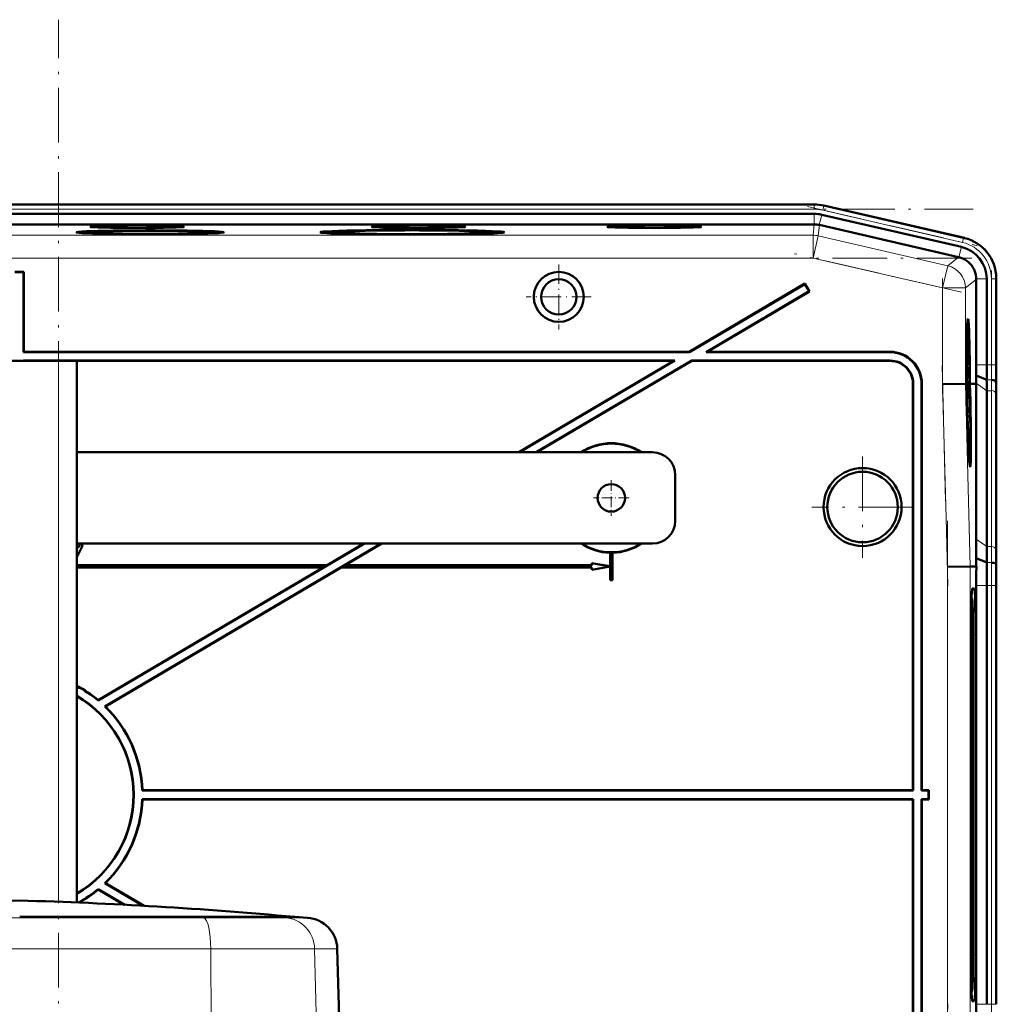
# Model space of a CAD drawing. Extents: x -1358 to 1757, y -1516 to 612.
# Tile 82 of 82: x 1401 to 1615, y 391 to 606. Entities that reach past the tile are written whole.
import ezdxf

# ---------------------------------------------------------------- set-up
doc = ezdxf.new("R2010")
doc.units = 0
doc.linetypes.add('DASHDOT', pattern=[18.5, 12, -3, 0.5, -3])

msp = doc.modelspace()

# ---------------------------------------------------------------- linework, layer by layer
at = {"color": 7, "linetype": 'DASHDOT', "lineweight": 18}
for p, q in [((1409.93, -290.12), (1409.93, 606.28)), ((1192.49, 564.79), (1610.17, 564.79)), ((1573.89, 565.35), (1611.09, 556.76)), ((1609.82, 554.09), (1192.83, 554.09)), ((1607.56, 546.59), (1570.96, 555.04)), ((1614.14, 551.4), (1614.14, 528.84)), ((1603.44, 524.37), (1603.44, 549.65)), ((1604.6, 482.34), (1603.33, 530.56)), ((1585.93, 510.67), (1585.93, 488.48)), ((1597.03, 499.58), (1574.83, 499.58)), ((1604.49, 376.6), (1604.49, 496.55)), ((1614.14, 491.61), (1614.14, 381.55)), ((1603.33, 342.59), (1604.6, 390.81))]:
    msp.add_line(p, q, dxfattribs=at)
at = {"color": 7, "lineweight": 18}
for p, q in [((1227.3, 565.79), (1575.36, 565.79)), ((1227.3, 564.79), (1575.36, 564.79)), ((1575.36, 565.83), (1575.36, 565.79)), ((1575.36, 565.79), (1575.36, 564.79)), ((1577.21, 564.58), (1577.43, 565.55)), ((1577.43, 565.55), (1577.44, 565.59)), ((1577.43, 565.55), (1608, 558.5)), ((1575.36, 561.46), (1575.36, 563.76)), ((1576.46, 561.34), (1576.98, 563.58)), ((1577.21, 564.58), (1607.78, 557.52)), ((1575.08, 559.09), (1575.35, 561.46)), ((1576.47, 561.34), (1576.2, 558.96)), ((1575.08, 559.09), (1227.58, 559.09)), ((1575.08, 559.09), (1575.08, 554.09)), ((1576.2, 558.96), (1575.08, 554.09)), ((1604.56, 552.41), (1576.2, 558.96)), ((1607.78, 557.52), (1608, 558.5)), ((1608.01, 558.53), (1608, 558.5)), ((1607.03, 554.28), (1607.55, 556.52)), ((1575.08, 554.09), (1227.58, 554.09)), ((1603.44, 547.54), (1575.08, 554.09)), ((1604.56, 552.41), (1606.94, 554.3)), ((1604.56, 552.41), (1603.44, 547.54)), ((1608.44, 547.54), (1603.44, 547.54)), ((1603.44, 526.48), (1603.44, 547.54)), ((1610.82, 549.43), (1608.44, 547.54)), ((1608.44, 526.54), (1608.44, 547.54)), ((1610.82, 549.52), (1613.12, 549.52)), ((1614.14, 549.52), (1615.14, 549.52)), ((1614.14, 549.52), (1614.14, 530.72)), ((1615.14, 549.52), (1615.14, 530.72)), ((1615.14, 549.52), (1615.18, 549.52)), ((1591.86, 533.51), (1591.93, 533.58)), ((1409.93, 413.16), (1409.93, 531.58)), ((1591.93, 531.58), (1592, 531.65)), ((1613.12, 530.72), (1610.82, 530.72)), ((1613.12, 530.72), (1614.14, 530.72)), ((1614.14, 530.72), (1615.14, 530.72)), ((1615.14, 530.72), (1615.18, 530.72)), ((1596.93, 526.58), (1597, 526.65)), ((1598.93, 526.58), (1598.86, 526.51)), ((1604.49, 486.49), (1603.44, 526.48)), ((1609.48, 486.56), (1608.44, 526.54)), ((1613.12, 525.06), (1610.77, 526.72)), ((1614.12, 527.41), (1613.1, 527.41)), ((1615.2, 526.58), (1615.16, 526.58)), ((1614.14, 525.06), (1613.12, 525.06)), ((1614.14, 525.06), (1614.14, 490.92)), ((1615.14, 524.38), (1615.14, 490.24)), ((1613.12, 490.92), (1610.77, 492.58)), ((1414.86, 490.5), (1414.87, 490.49)), ((1614.14, 490.92), (1613.12, 490.92)), ((1614.17, 487.41), (1613.14, 487.41)), ((1604.49, 386.66), (1604.49, 486.49)), ((1609.48, 386.6), (1609.48, 486.56)), ((1609.92, 481.73), (1610.39, 481.76)), ((1613.12, 482.43), (1610.82, 482.43)), ((1614.14, 482.43), (1613.12, 482.43)), ((1614.14, 482.43), (1614.14, 390.72)), ((1614.14, 482.43), (1615.14, 482.43)), ((1615.14, 482.43), (1615.14, 390.72)), ((1615.18, 482.43), (1615.14, 482.43)), ((1609.78, 479.69), (1609.89, 479.59)), ((1610.65, 471.58), (1610.1, 471.58)), ((1361.12, 409.66), (1441.74, 409.66)), ((1441.1, 409.85), (1441.74, 409.66)), ((1441.74, 409.66), (1459.63, 409.66)), ((1456.98, 409.85), (1459.63, 409.66)), ((1459.63, 409.66), (1464.42, 409.66)), ((1359.59, 402.86), (1443.27, 402.86)), ((1443.27, 402.86), (1465.98, 402.86)), ((1443.27, 402.86), (1443.38, 384.83)), ((1465.98, 402.86), (1470.95, 402.86)), ((1465.98, 402.86), (1467.18, 355.88)), ((1610.1, 401.58), (1610.65, 401.58)), ((1609.89, 393.57), (1609.78, 393.46)), ((1609.92, 391.42), (1610.39, 391.39)), ((1610.82, 390.72), (1613.12, 390.72)), ((1613.12, 390.72), (1614.14, 390.72)), ((1615.14, 390.72), (1614.14, 390.72)), ((1615.14, 390.72), (1615.18, 390.72))]:
    msp.add_line(p, q, dxfattribs=at)
at = {"color": 7, "lineweight": 50}
for p, q in [((1242.29, 565.83), (1555.09, 565.83)), ((1575.36, 565.83), (1555.09, 565.83)), ((1577.44, 565.59), (1608.21, 558.49)), ((1577.44, 565.59), (1608.01, 558.53)), ((1227.3, 563.76), (1575.36, 563.76)), ((1576.98, 563.58), (1607.55, 556.52)), ((1575.35, 561.46), (1227.31, 561.46)), ((1576.47, 561.34), (1606.94, 554.3)), ((1415.69, 559.74), (1415.63, 559.54)), ((1429.5, 559.32), (1429.5, 559.37)), ((1429.5, 559.37), (1429.5, 559.32)), ((1430.5, 559.37), (1430.5, 559.32)), ((1430.5, 559.32), (1430.5, 559.37)), ((1444.32, 559.74), (1444.37, 559.54)), ((1469.23, 559.74), (1469.17, 559.51)), ((1486.85, 559.27), (1486.85, 559.21)), ((1486.85, 559.21), (1486.85, 559.27)), ((1487.85, 559.27), (1487.85, 559.21)), ((1487.85, 559.21), (1487.85, 559.27)), ((1505.46, 559.74), (1505.53, 559.51)), ((1607.03, 554.28), (1606.94, 554.3)), ((1400.33, 551.08), (1402.33, 551.08)), ((1400.4, 551.01), (1402.26, 551.01)), ((1402.26, 551.01), (1402.33, 551.08)), ((1402.26, 551.01), (1402.26, 533.51)), ((1402.33, 551.08), (1402.33, 533.58)), ((1615.18, 549.72), (1615.18, 530.72)), ((1573.31, 548.51), (1547.99, 533.58)), ((1573.28, 548.41), (1548.01, 533.51)), ((1573.28, 548.41), (1573.31, 548.51)), ((1573.28, 548.41), (1574.23, 546.81)), ((1573.31, 548.51), (1574.33, 546.78)), ((1610.82, 549.43), (1610.82, 549.52)), ((1610.82, 549.43), (1610.82, 530.72)), ((1613.12, 549.52), (1613.12, 530.72)), ((1615.18, 549.52), (1615.18, 530.72)), ((1574.23, 546.81), (1551.67, 533.51)), ((1574.33, 546.78), (1551.93, 533.58)), ((1574.23, 546.81), (1574.33, 546.78)), ((1609.02, 539.01), (1608.82, 539.06)), ((1402.33, 533.58), (1402.26, 533.51)), ((1402.26, 533.51), (1548.01, 533.51)), ((1402.33, 533.58), (1547.99, 533.58)), ((1548.01, 533.51), (1547.99, 533.58)), ((1551.67, 533.51), (1551.93, 533.58)), ((1551.67, 533.51), (1591.86, 533.51)), ((1551.93, 533.58), (1591.93, 533.58)), ((1608.82, 533.13), (1608.76, 533.13)), ((1608.83, 531.25), (1608.82, 533.13)), ((1608.82, 533.13), (1608.83, 533.13)), ((1608.83, 533.13), (1608.85, 530.61)), ((1392.93, 531.58), (1409.93, 531.58)), ((1402.26, 531.65), (1402.26, 531.58)), ((1544.86, 531.65), (1402.26, 531.65)), ((1402.26, 531.65), (1402.33, 531.58)), ((1544.6, 531.58), (1402.33, 531.58)), ((1413.93, 531.58), (1409.93, 531.58)), ((1413.93, 413.01), (1413.93, 531.58)), ((1544.6, 531.58), (1510.69, 511.58)), ((1544.86, 531.65), (1510.83, 511.58)), ((1548.52, 531.65), (1514.49, 511.58)), ((1548.54, 531.58), (1514.63, 511.58)), ((1544.6, 531.58), (1544.86, 531.65)), ((1592, 531.65), (1548.52, 531.65)), ((1548.54, 531.58), (1548.52, 531.65)), ((1591.93, 531.58), (1548.54, 531.58)), ((1608.78, 530.66), (1608.72, 530.66)), ((1608.85, 530.61), (1608.72, 530.61)), ((1608.8, 531.55), (1608.75, 531.55)), ((1608.77, 531.16), (1608.78, 530.66)), ((1608.84, 530.67), (1608.78, 530.67)), ((1608.76, 528.93), (1608.7, 528.92)), ((1608.82, 530.22), (1608.71, 530.22)), ((1608.78, 530.02), (1608.71, 530.02)), ((1608.8, 527.8), (1608.76, 528.93)), ((1608.78, 528.94), (1608.8, 528.29)), ((1608.81, 528.81), (1608.78, 528.8)), ((1608.81, 528.73), (1608.78, 528.73)), ((1608.82, 528.68), (1608.78, 528.68)), ((1608.8, 528.29), (1608.8, 527.8)), ((1608.84, 528.24), (1608.8, 528.24)), ((1608.81, 528.73), (1608.81, 528.81)), ((1608.82, 528.68), (1608.81, 528.73)), ((1608.82, 529), (1608.82, 528.68)), ((1608.85, 528.97), (1608.82, 528.97)), ((1608.84, 528.24), (1608.85, 528.97)), ((1608.85, 527.75), (1608.84, 528.24)), ((1613.1, 527.41), (1610.8, 528.36)), ((1596.93, 437.58), (1596.93, 526.58)), ((1597, 437.51), (1597, 526.65)), ((1598.86, 526.51), (1598.86, 437.51)), ((1598.93, 526.58), (1598.93, 437.58)), ((1603.44, 526.48), (1608.44, 526.54)), ((1608.44, 526.54), (1608.51, 526.55)), ((1608.51, 526.56), (1608.51, 526.55)), ((1608.59, 526.56), (1608.51, 526.56)), ((1608.53, 526.55), (1608.59, 526.55)), ((1608.53, 526.54), (1608.59, 526.54)), ((1608.59, 526.54), (1608.63, 525.1)), ((1608.64, 526.56), (1608.68, 526.56)), ((1608.64, 526.55), (1608.68, 526.55)), ((1608.67, 525.1), (1608.64, 526.54)), ((1608.64, 526.54), (1608.68, 526.54)), ((1608.68, 526.54), (1608.73, 524.58)), ((1608.8, 527.8), (1608.69, 527.8)), ((1608.85, 527.75), (1608.69, 527.75)), ((1608.78, 527.52), (1608.69, 527.51)), ((1608.78, 527.11), (1608.69, 527.11)), ((1608.89, 526.02), (1608.69, 526.02)), ((1608.78, 527.52), (1608.89, 526.43)), ((1608.78, 527.11), (1608.78, 527.52)), ((1608.89, 526.02), (1608.78, 527.11)), ((1608.89, 526.43), (1608.89, 526.02)), ((1609.34, 526.56), (1609.39, 526.56)), ((1609.39, 526.56), (1609.34, 526.56)), ((1609.34, 526.54), (1609.39, 526.54)), ((1609.4, 524.59), (1609.34, 526.54)), ((1609.39, 526.56), (1609.39, 526.56)), ((1609.39, 526.54), (1609.44, 524.59)), ((1609.43, 526.56), (1609.59, 526.56)), ((1609.43, 526.56), (1609.81, 526.56)), ((1609.43, 526.54), (1609.59, 526.54)), ((1609.49, 524.59), (1609.43, 526.54)), ((1609.59, 526.54), (1609.59, 526.56)), ((1609.81, 526.56), (1610.77, 526.57)), ((1610.77, 526.57), (1610.77, 526.72)), ((1610.77, 492.58), (1610.77, 526.57)), ((1615.16, 526.58), (1615.12, 527.01)), ((1608.67, 525.1), (1608.63, 525.1)), ((1608.63, 525.1), (1608.67, 525.1)), ((1608.65, 524.08), (1608.7, 524.08)), ((1608.7, 524.08), (1608.65, 524.08)), ((1608.86, 525.77), (1608.7, 525.77)), ((1608.79, 525.58), (1608.7, 525.58)), ((1608.79, 525.58), (1608.81, 525.58)), ((1608.81, 523.75), (1608.79, 525.58)), ((1608.81, 525.58), (1608.82, 524.15)), ((1608.84, 524.64), (1608.82, 524.64)), ((1608.82, 524.15), (1608.85, 523.96)), ((1608.89, 524.5), (1608.85, 524.5)), ((1608.86, 523.85), (1608.87, 523.35)), ((1608.88, 523.8), (1608.89, 524.5)), ((1613.12, 525.06), (1613.12, 490.92)), ((1608.81, 523.75), (1608.75, 523.75)), ((1608.87, 523.35), (1608.76, 523.35)), ((1608.89, 523.3), (1608.76, 523.3)), ((1608.91, 522.76), (1608.78, 522.76)), ((1608.85, 522.71), (1608.78, 522.71)), ((1608.87, 523.35), (1608.81, 523.75)), ((1608.88, 523.8), (1608.86, 523.8)), ((1608.89, 523.3), (1608.88, 523.8)), ((1608.92, 520.88), (1608.91, 522.76)), ((1608.91, 522.76), (1608.92, 522.76)), ((1608.92, 522.76), (1608.94, 520.24)), ((1615.18, 523.65), (1615.18, 489.51)), ((1615.18, 523.65), (1615.18, 489.51)), ((1608.83, 521.07), (1608.83, 521.53)), ((1608.9, 521.18), (1608.85, 521.18)), ((1608.93, 520.29), (1608.86, 520.29)), ((1608.94, 520.24), (1608.86, 520.24)), ((1608.87, 520.79), (1608.87, 520.29)), ((1608.88, 519.7), (1608.95, 519.7)), ((1608.95, 519.7), (1608.95, 519.16)), ((1608.95, 519.16), (1608.9, 519.16)), ((1608.93, 518.43), (1608.96, 518.13)), ((1608.96, 518.13), (1608.96, 517.68)), ((1539.93, 511.58), (1413.93, 511.58)), ((1609.44, 510.21), (1609.25, 510.16)), ((1544.93, 506.58), (1544.93, 496.58)), ((1413.93, 491.58), (1539.93, 491.58)), ((1476.91, 491.58), (1418.64, 457.21)), ((1480.57, 491.58), (1420.08, 455.9)), ((1476.77, 491.58), (1468.72, 486.83)), ((1480.71, 491.58), (1472.66, 486.83)), ((1414.06, 490.24), (1413.93, 489.97)), ((1413.93, 490.01), (1414.04, 490.22)), ((1414.04, 490.22), (1413.93, 490.22)), ((1413.98, 488.76), (1414.86, 490.5)), ((1414.87, 490.49), (1413.98, 488.74)), ((1414.06, 490.24), (1414.04, 490.22)), ((1414.07, 490.8), (1414.07, 490.79)), ((1414.51, 491.29), (1414.53, 491.29)), ((1415.14, 491.32), (1415.12, 491.32)), ((1530.68, 489.58), (1530.7, 489.59)), ((1530.68, 486.61), (1530.68, 489.58)), ((1530.7, 486.59), (1530.7, 489.59)), ((1531.16, 489.59), (1531.16, 483.59)), ((1531.16, 489.59), (1531.18, 489.58)), ((1531.18, 489.58), (1531.18, 483.58)), ((1413.93, 488.79), (1413.98, 488.76)), ((1413.98, 488.74), (1413.93, 488.77)), ((1413.98, 488.76), (1413.98, 488.74)), ((1526.68, 486.83), (1526.68, 487.33)), ((1526.68, 487.33), (1530.68, 486.61)), ((1526.7, 487.31), (1526.68, 487.33)), ((1526.7, 487.31), (1530.7, 486.59)), ((1526.7, 486.81), (1526.7, 487.31)), ((1613.14, 487.41), (1610.8, 488.38)), ((1610.83, 486.58), (1610.8, 488.38)), ((1468.72, 486.83), (1413.93, 486.83)), ((1413.93, 486.81), (1468.73, 486.81)), ((1467.94, 486.35), (1413.93, 486.35)), ((1467.87, 486.33), (1413.93, 486.33)), ((1467.87, 486.33), (1418.64, 457.29)), ((1471.81, 486.33), (1420.2, 455.89)), ((1467.87, 486.33), (1467.94, 486.35)), ((1468.73, 486.81), (1467.94, 486.35)), ((1468.73, 486.81), (1468.72, 486.83)), ((1472.6, 486.81), (1471.81, 486.35)), ((1471.81, 486.33), (1471.81, 486.35)), ((1526.7, 486.35), (1471.81, 486.35)), ((1526.68, 486.33), (1471.81, 486.33)), ((1472.6, 486.81), (1472.66, 486.83)), ((1472.6, 486.81), (1526.7, 486.81)), ((1472.66, 486.83), (1526.68, 486.83)), ((1526.7, 486.81), (1526.68, 486.83)), ((1530.68, 486.54), (1526.68, 485.83)), ((1526.68, 486.33), (1526.7, 486.35)), ((1526.68, 485.83), (1526.68, 486.33)), ((1526.7, 485.85), (1526.68, 485.83)), ((1530.7, 486.56), (1526.7, 485.85)), ((1526.7, 485.85), (1526.7, 486.35)), ((1530.7, 486.59), (1530.68, 486.61)), ((1530.68, 486.54), (1530.7, 486.56)), ((1530.68, 483.58), (1530.68, 486.54)), ((1530.7, 483.59), (1530.7, 486.56)), ((1604.49, 486.49), (1609.48, 486.56)), ((1610.83, 486.58), (1609.48, 486.56)), ((1615.2, 486.58), (1615.17, 487.01)), ((1530.7, 483.59), (1530.68, 483.58)), ((1531.18, 483.58), (1530.68, 483.58)), ((1531.16, 483.59), (1530.7, 483.59)), ((1531.16, 483.59), (1531.18, 483.58)), ((1609.94, 481.76), (1610.39, 481.76)), ((1610.82, 390.72), (1610.82, 482.43)), ((1613.12, 482.43), (1613.12, 390.72)), ((1615.18, 390.72), (1615.18, 482.44)), ((1615.18, 482.43), (1615.18, 390.72)), ((1609.89, 479.58), (1609.78, 479.7)), ((1609.78, 479.59), (1609.89, 479.59)), ((1609.68, 401.58), (1609.68, 471.58)), ((1610.1, 471.58), (1610.1, 401.58)), ((1610.65, 471.58), (1610.65, 401.58)), ((1418.64, 457.29), (1418.64, 457.21)), ((1420.08, 455.9), (1420.2, 455.89)), ((1428.31, 437.58), (1428.24, 437.51)), ((1597, 437.51), (1428.24, 437.51)), ((1428.24, 435.65), (1597, 435.65)), ((1428.24, 435.65), (1428.31, 435.58)), ((1596.93, 437.58), (1428.31, 437.58)), ((1428.31, 435.58), (1596.93, 435.58)), ((1597, 437.51), (1596.93, 437.58)), ((1597, 435.65), (1596.93, 435.58)), ((1596.93, 435.58), (1596.93, 346.57)), ((1597, 435.65), (1597, 346.5)), ((1598.93, 437.58), (1598.86, 437.51)), ((1600.36, 437.51), (1598.86, 437.51)), ((1598.86, 346.64), (1598.86, 435.65)), ((1598.93, 435.58), (1598.86, 435.65)), ((1598.86, 435.65), (1600.36, 435.65)), ((1600.43, 437.58), (1598.93, 437.58)), ((1598.93, 346.57), (1598.93, 435.58)), ((1598.93, 435.58), (1600.43, 435.58)), ((1600.36, 437.51), (1600.43, 437.58)), ((1600.36, 435.65), (1600.36, 437.51)), ((1600.36, 435.65), (1600.43, 435.58)), ((1600.43, 435.58), (1600.43, 437.58)), ((1420.2, 417.26), (1420.08, 417.25)), ((1420.08, 417.25), (1428.48, 412.3)), ((1420.2, 417.26), (1428.64, 412.29)), ((1418.64, 415.94), (1424.45, 412.51)), ((1418.64, 415.86), (1418.64, 415.94)), ((1418.64, 415.86), (1424.3, 412.52)), ((1454.19, 409.85), (1401.43, 409.85)), ((1441.1, 409.85), (1401.43, 409.85)), ((1456.98, 409.85), (1441.1, 409.85)), ((1461.55, 409.85), (1454.19, 409.85)), ((1456.98, 409.85), (1461.69, 409.85)), ((1461.55, 409.85), (1461.69, 409.85)), ((1461.69, 409.85), (1464.42, 409.66)), ((1470.95, 402.86), (1472.18, 355.9)), ((1609.89, 393.57), (1609.78, 393.57)), ((1609.89, 393.57), (1609.78, 393.46)), ((1610.39, 391.39), (1609.94, 391.39))]:
    msp.add_line(p, q, dxfattribs=at)
at = {"color": 7, "linetype": 'DASHDOT', "lineweight": 18, "ltscale": 0.355368}
for p, q in [((1519.42, 552.68), (1519.42, 538.47)), ((1526.52, 545.58), (1512.31, 545.58))]:
    msp.add_line(p, q, dxfattribs=at)
at = {"color": 7, "linetype": 'DASHDOT', "lineweight": 18, "ltscale": 0.195001}
for p, q in [((1530.93, 505.48), (1530.93, 497.68)), ((1534.83, 501.58), (1527.03, 501.58))]:
    msp.add_line(p, q, dxfattribs=at)
at = {"color": 7, "lineweight": 50}
for points in [[(1608.76, 532.59), (1608.75, 532.47), (1608.75, 531.89)], [(1608.76, 533.06), (1608.79, 532.54), (1608.81, 532.01)], [(1608.8, 531.55), (1608.77, 532.51), (1608.76, 532.57), (1608.76, 532.59)], [(1608.78, 530.66), (1608.75, 531.17), (1608.74, 531.9)], [(1608.75, 531.89), (1608.77, 531.22), (1608.77, 531.17), (1608.77, 531.16)], [(1608.76, 528.93), (1608.77, 529.9), (1608.78, 530.02)], [(1608.78, 530.02), (1608.8, 529.68), (1608.81, 529.5)], [(1608.79, 529.53), (1608.78, 529.51), (1608.78, 529.08), (1608.78, 528.94)], [(1608.81, 528.81), (1608.79, 529.46), (1608.79, 529.53)], [(1608.81, 529.5), (1608.81, 530.11), (1608.82, 530.2), (1608.82, 530.22)], [(1608.82, 530.22), (1608.83, 530.17), (1608.84, 530.01), (1608.87, 528.95)], [(1608.83, 529.73), (1608.82, 529.71), (1608.82, 529.48), (1608.82, 529)], [(1608.85, 528.97), (1608.84, 529.66), (1608.83, 529.71), (1608.83, 529.73)], [(1608.87, 528.95), (1608.86, 527.89), (1608.85, 527.75)], [(1608.84, 524.64), (1608.85, 525.68), (1608.85, 525.75), (1608.86, 525.77)], [(1608.86, 525.28), (1608.85, 525.17), (1608.85, 524.51)], [(1608.86, 525.77), (1608.87, 525.66), (1608.88, 525.48)], [(1608.89, 524.5), (1608.88, 525.17), (1608.86, 525.28)], [(1608.91, 524.5), (1608.9, 523.44), (1608.89, 523.3)], [(1608.83, 521.53), (1608.83, 522.49), (1608.84, 522.67), (1608.85, 522.71)], [(1608.85, 522.22), (1608.84, 522.1), (1608.84, 521.52)], [(1608.85, 522.71), (1608.86, 522.53), (1608.9, 521.64)], [(1608.9, 521.18), (1608.86, 522.14), (1608.86, 522.2), (1608.85, 522.22)], [(1608.84, 521.52), (1608.86, 520.85), (1608.86, 520.8), (1608.87, 520.79)], [(1414.51, 491.29), (1414.49, 491.44), (1414.43, 491.58)], [(1414.45, 491.58), (1414.52, 491.31), (1414.53, 491.29)], [(1414.53, 491.29), (1414.51, 491.14), (1414.45, 491), (1414.35, 490.89), (1414.22, 490.81), (1414.07, 490.79)], [(1414.07, 490.8), (1414.21, 490.83), (1414.34, 490.9), (1414.43, 491.01), (1414.49, 491.15), (1414.51, 491.29)], [(1415.12, 491.32), (1415, 490.82), (1414.86, 490.5)], [(1415.14, 491.32), (1415.02, 490.81), (1414.87, 490.49)]]:
    msp.add_lwpolyline(points, dxfattribs=at)
for centre, radius in [((1519.42, 545.58), 5.47), ((1519.42, 545.58), 3.88), ((1585.93, 499.58), 8.54), ((1585.93, 499.58), 7.72), ((1530.93, 501.58), 3)]:
    msp.add_circle(centre, radius, dxfattribs=at)
for centre, radius, start, end in [((1575.36, 556.58), 9.25, 77.0008, 89.9996), ((1575.36, 556.58), 9.25, 77.0008, 89.9996), ((1575.36, 556.58), 7.19, 77.0008, 89.9996), ((1606.19, 549.72), 8.99, 359.9916, 77.0084), ((1605.93, 549.52), 7.18, 359.9917, 77.0084), ((1605.82, 549.43), 5, 65.4322, 75.951), ((1605.82, 549.43), 5, 1.0533, 19.827), ((1591.86, 526.51), 6.99, 359.9843, 90.0157), ((1591.93, 526.58), 6.99, 359.9842, 90.0158), ((1591.93, 526.58), 5, 359.9843, 90.0157), ((1592, 526.65), 5, 359.9843, 90.0157), ((1667.06, 533.53), 58.27, 181.4885, 182.2423), ((1630.75, 531.97), 21.94, 181.0813, 183.4019), ((1608.97, 530.66), 0.129, 176.8658, 200.2161), ((1410.45, 530.67), 200.36, 359.3392, 0.0144), ((1328.71, 530.65), 284.4, 359.3457, 0.0134), ((1257.85, 530.64), 357.33, 359.3489, 0.0131), ((1962.76, 530.63), 347.59, 179.9856, 180.6685), ((1494.98, 529.73), 115.84, 358.5125, 359.3228), ((1443.82, 524.86), 169.29, 0.0674, 0.8603), ((1402.53, 523.4), 212.65, 0.0672, 0.8563), ((1822.4, 523.4), 207.22, 179.1215, 179.9313), ((1642.2, 524.92), 33.37, 180.4676, 181.647), ((1626.81, 524.56), 17.96, 180.1828, 182.286), ((1578.33, 524.36), 30.57, 0.2603, 2.093), ((1609.28, 520.38), 0.422, 183.6553, 192.335), ((1667.15, 523.16), 58.27, 181.4885, 182.2423), ((1630.84, 521.6), 21.94, 181.0813, 183.4019), ((1609.06, 520.29), 0.129, 176.8658, 200.2161), ((1530.93, 501.58), 12, 56.4427, 123.5573), ((1530.93, 501.58), 11.9, 57.2111, 122.7889), ((1539.93, 506.58), 5, 0, 90), ((1609.39, 510.27), 0.0799, 311.3337, 355.0343), ((1539.93, 496.58), 5, 270, 360), ((1414.01, 491.32), 1.11, 359.8833, 13.1973), ((1414.04, 491.33), 1.09, 359.7419, 13.2109), ((1530.93, 501.58), 12, 236.4427, 268.8063), ((1530.93, 501.58), 11.9, 237.2111, 302.7889), ((1530.93, 501.58), 12, 271.1938, 303.5573), ((1912.07, 492.94), 301.3, 180.0678, 180.867), ((1414.07, 491.33), 0.523, 254.2582, 269.7014), ((1414.07, 491.34), 0.556, 255.079, 269.5284), ((1414.08, 492.34), 2.1, 265.8374, 269.5716), ((1530.93, 501.58), 11.99, 268.8884, 271.1116), ((1863.63, 491.22), 250.51, 180.0685, 180.8723), ((1822.54, 489.76), 207.36, 180.0695, 180.8788), ((2033.18, 482.54), 420.07, 179.3362, 180.0142), ((2136.74, 482.47), 525.92, 179.5532, 180.0043), ((1962.26, 482.52), 347.08, 179.3309, 180.0147), ((1401.33, 436.58), 27, 50.1132, 62.1819), ((1401.33, 436.58), 26.93, 50.0084, 62.1035), ((1401.33, 436.58), 25.07, 300.1718, 59.8282), ((1401.33, 436.58), 25, 300.2649, 59.7351), ((1401.33, 436.58), 26.93, 1.9794, 45.8597), ((1401.33, 436.58), 27, 2.1226, 45.6654), ((1401.33, 436.58), 26.93, 314.1403, 358.0206), ((1401.33, 436.58), 27, 314.3346, 357.8774), ((1401.33, 436.58), 26.93, 298.8489, 309.9916), ((1401.33, 436.58), 27, 299.0925, 309.8868), ((1428.02, -539.29), 953.1, 91.59877, 95.2198), ((1374.84, -539.29), 953.1, 84.78019, 88.40123), ((1463.95, 402.68), 7, 1.5, 86.1683), ((2136.72, 390.68), 525.91, 179.9957, 180.4469)]:
    msp.add_arc(centre, radius, start, end, dxfattribs=at)
at = {"color": 7, "lineweight": 18}
for centre, radius, start, end in [((1575.36, 556.58), 9.21, 77.0008, 89.9996), ((1575.36, 556.58), 8.21, 77.0007, 89.9996), ((1575.08, 554.09), 5, 77, 90), ((1605.93, 549.52), 9.21, 359.9945, 77.0055), ((1605.93, 549.52), 8.21, 359.9938, 77.0063), ((1328.52, 530.65), 285.63, 359.3484, 0.0131), ((1294.31, 530.65), 320.83, 359.3498, 0.013), ((1444.16, 524.86), 169.99, 0.0672, 0.857), ((1424.23, 524.16), 190.91, 0.0672, 0.8552), ((1864.06, 491.22), 249.92, 180.0689, 180.8746), ((1844.24, 490.51), 229.1, 180.0694, 180.8776), ((2032.94, 482.54), 418.8, 179.3343, 180.0144), ((1998.75, 482.53), 383.61, 179.3319, 180.0146)]:
    msp.add_arc(centre, radius, start, end, dxfattribs=at)
at = {"color": 7, "lineweight": 50}
for centre, major_axis, ratio, start_param, end_param in [((1427.13, 560.94), (10.3, 0), 0.026177, 6.280893, 9.427071), ((1427.13, 560.94), (10.3, 0), 0.026177, 3.143885, 4.712389), ((1427.13, 560.94), (10.3, 0), 0.026177, 4.712389, 6.280893), ((1488.73, 560.94), (10.3, 0), 0.026177, 6.280893, 9.427071), ((1488.73, 560.94), (10.3, 0), 0.026177, 3.143885, 4.712389), ((1488.73, 560.94), (10.3, 0), 0.026177, 4.712389, 6.280893), ((1540.34, 560.94), (10.3, 0), 0.026177, 6.280893, 9.427071), ((1540.34, 560.94), (10.3, 0), 0.026177, 3.143885, 4.712389), ((1540.34, 560.94), (10.3, 0), 0.026177, 4.712389, 6.280893), ((1575.35, 556.47), (4.97, -0.57), 0.999653, 1.681638, 1.684204), ((1575.35, 556.47), (-4.97, 0.57), 0.999653, 4.598982, 4.823231), ((1430, 559.74), (16.2, 0), 0.026177, 6.280915, 9.427049), ((1430, 559.74), (16.2, 0), 0.026177, 3.143863, 4.681525), ((1430, 559.74), (14.31, 0), 0.026177, 3.134525, 4.677453), ((1430, 559.74), (14.31, 0), 0.026177, 1.570796, 3.134525), ((1430, 559.74), (12.82, 0), 0.026177, 1.570796, 3.143885), ((1430, 559.74), (12.82, 0), 0.026177, 3.143885, 6.280893), ((1430, 559.74), (14.31, 0), 0.026177, 0.007067, 1.570796), ((1430, 559.74), (12.82, 0), 0.026177, 6.280893, 7.853982), ((1430, 559.74), (16.2, 0), 0.026177, 4.743253, 6.280915), ((1430, 559.74), (14.31, 0), 0.026177, 4.747325, 6.290253), ((1487.35, 559.74), (20.18, 0), 0.026177, 6.280911, 9.427053), ((1487.35, 559.74), (20.18, 0), 0.026177, 3.143867, 4.687608), ((1487.35, 559.74), (18.12, 0), 0.026177, 3.134523, 4.68479), ((1487.35, 559.74), (18.12, 0), 0.026177, 1.570796, 3.134523), ((1487.35, 559.74), (16.2, 0), 0.026177, 1.570796, 3.143885), ((1487.35, 559.74), (16.2, 0), 0.026177, 3.143885, 6.280893), ((1487.35, 559.74), (18.12, 0), 0.026177, 0.00707, 1.570796), ((1487.35, 559.74), (16.2, 0), 0.026177, 6.280893, 7.853982), ((1487.35, 559.74), (20.18, 0), 0.026177, 4.73717, 6.280911), ((1487.35, 559.74), (18.12, 0), 0.026177, 4.739988, 6.290255), ((1605.82, 549.43), (3.11, -3.91), 0.999441, 1.244667, 2.041114), ((1609.01, 524.6), (0, 16.16), 0.026176, 0.002497, 1.448977), ((1609.01, 524.55), (0, -14.46), 0.026176, 3.135771, 4.572964), ((1609.01, 524.6), (0, 16.16), 0.026176, 4.834208, 6.285682), ((1609.01, 524.55), (0, -14.46), 0.026176, 1.710221, 3.135771), ((1609.01, 524.6), (0, 12.78), 0.026176, 0.002336, 1.416316), ((1609.01, 524.6), (0, 12.78), 0.026176, 4.866905, 6.285521), ((1608.55, 524.59), (-0.09, 10.11), 0.026177, 5.30292, 5.325316), ((1609.03, 524.59), (0.14, -16.16), 0.026177, 4.589583, 4.590667), ((1609.03, 524.59), (-0.13, 14.45), 0.026177, 1.433458, 1.434672), ((1609.03, 524.59), (0.11, -12.78), 0.026177, 4.556927, 4.558303), ((1608.55, 524.59), (-0.09, 10.11), 0.026177, 5.005973, 5.030229), ((1608.55, 524.59), (-0.09, 10.11), 0.026177, 4.829745, 4.854381), ((1609.03, 524.59), (-0.11, 12.78), 0.026177, 4.866019, 4.86691), ((1609.03, 524.59), (0.11, -12.78), 0.026177, 1.725317, 1.725801), ((1609.03, 524.59), (-0.13, 14.45), 0.026177, 4.848057, 4.848883), ((1609.03, 524.59), (0.14, -16.16), 0.026177, 1.692062, 1.693145), ((1614.12, 526.99), (1, 0), 0.414156, 0.032065, 1.567957), ((1609.06, 524.56), (0.42, -16.16), 0.026173, 4.741634, 6.280062), ((1609.06, 524.65), (-0.38, 14.44), 0.026173, 1.609988, 3.148303), ((1609.06, 524.57), (0.33, -12.78), 0.026173, 4.710405, 6.280407), ((1609.06, 524.57), (0.33, -12.78), 0.026173, 6.2825, 7.855052), ((1609.06, 524.65), (-0.38, 14.44), 0.026173, 3.226476, 4.707021), ((1609.06, 524.56), (0.42, -16.16), 0.026173, 0.075785, 1.571867), ((1608.55, 524.59), (-0.09, 10.11), 0.026177, 4.530445, 4.584844), ((1609.06, 524.56), (0.42, -16.16), 0.026173, 6.280062, 6.35897), ((1614.17, 486.99), (1, 0), 0.414255, 0.032066, 1.56795), ((1609.94, 471.58), (0, 10.19), 0.026177, 0.001612, 1.570796), ((1610.39, 471.58), (0, 10.19), 0.026177, 4.712389, 6.283185), ((1609.89, 471.58), (0, 8.01), 0.026177, 6.256996, 6.283185), ((1609.89, 471.58), (0, 8.01), 0.026177, 4.712389, 6.256996), ((1609.94, 401.58), (0, 10.19), 0.026177, 1.570796, 3.139981), ((1609.89, 401.58), (0, 8.01), 0.026177, 3.167782, 4.712389), ((1610.39, 401.58), (0, 10.19), 0.026177, 3.141593, 4.712389), ((1609.89, 401.58), (0, 8.01), 0.026177, 3.141593, 3.167782)]:
    msp.add_ellipse(centre, major_axis=major_axis, ratio=ratio, start_param=start_param, end_param=end_param, dxfattribs=at)
at = {"color": 7, "lineweight": 18}
for centre, major_axis, ratio, start_param, end_param in [((1603.44, 547.54), (-3.11, 3.91), 0.999441, 4.04071, 5.384068), ((1614.14, 524.36), (-1, 0), 0.707107, 3.176499, 4.712389), ((1614.14, 490.21), (-1, 0), 0.707107, 3.176499, 4.712389), ((1441.63, 402.68), (0, -7), 0.234049, 1.596976, 3.074716), ((1459.18, 402.68), (0, -7), 0.972225, 1.596976, 3.074716)]:
    msp.add_ellipse(centre, major_axis=major_axis, ratio=ratio, start_param=start_param, end_param=end_param, dxfattribs=at)

doc.saveas('drawing.dxf')
